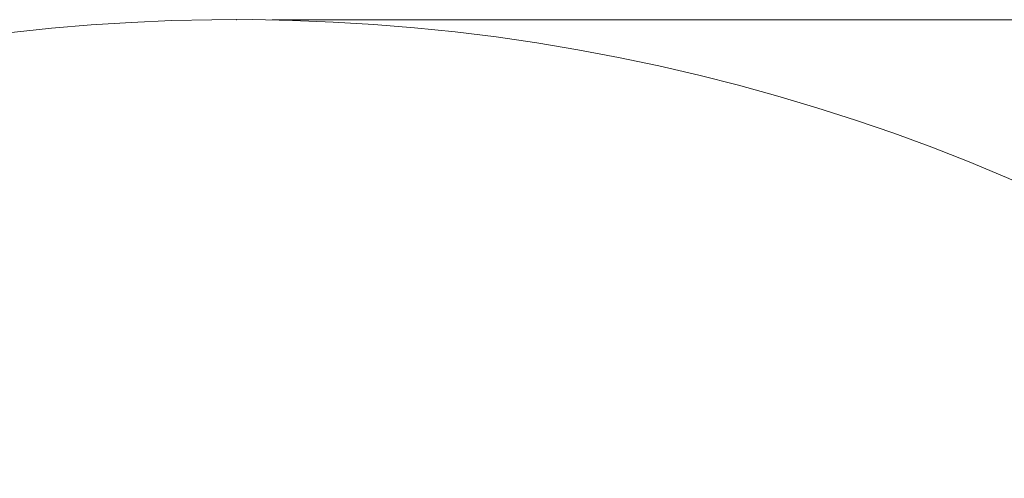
# Model space of a CAD drawing. Header units: millimetres. Extents: x 0 to 14900, y 0 to 10500.
# Tile 26 of 59: x 3455 to 4832, y 7424 to 8065. Entities that reach past the tile are written whole.
import ezdxf

# ---------------------------------------------------------------- set-up
doc = ezdxf.new("R2010")
doc.units = ezdxf.units.MM
doc.header["$LTSCALE"] = 25
doc.header["$PDSIZE"] = -1
doc.styles.add('SLDTEXTSTYLE0', font='TXT', dxfattribs={"width": 0.605})
doc.dimstyles.new('SLDDIMSTYLE0', dxfattribs={"dimtxt": 87.5, "dimasz": 87.5, "dimexe": 0, "dimexo": 0.0625, "dimgap": 21.875, "dimtad": 1, "dimdec": 0, "dimrnd": 1e-09, "dimzin": 12, "dimdsep": 46, "dimtxsty": 'SLDTEXTSTYLE0', "dimsah": 1, "dimcen": 0.09, "dimadec": 0, "dimazin": 3, "dimtfac": 1, "dimtofl": 0, "dimtmove": 0, "dimatfit": 3, "dimfxl": 1, "dimfrac": 2, "dimtolj": 1, "dimtzin": 12, "dimarcsym": 0})

# ---------------------------------------------------------------- blocks, each defined once
blk = doc.blocks.new('_D_5')
at = {"color": 7, "linetype": 'Continuous', "lineweight": 0}
for p, q in [((3808, 8065.3), (7067, 8065.3)), ((7029.5, 8065.3), (7029.5, 4545.2)), ((3838.9, 4545.2), (7067, 4545.2))]:
    blk.add_line(p, q, dxfattribs=at)
at = {"color": 7, "linetype": 'Continuous', "lineweight": 18}
for points in [[(7029.5, 8065.3), (7017, 7977.8), (7042, 7977.8)], [(7029.5, 4545.2), (7042, 4632.7), (7017, 4632.7)]]:
    blk.add_solid(points, dxfattribs=at)
at = {"color": 7, "linetype": 'Continuous', "lineweight": 18, "insert": (6916.7, 6171.6), "char_height": 87.5, "attachment_point": 1, "rotation": 90, "style": 'SLDTEXTSTYLE0'}
blk.add_mtext('3520', dxfattribs=at)

msp = doc.modelspace()

# ---------------------------------------------------------------- linework, layer by layer
at = {"color": 7, "linetype": 'Continuous', "lineweight": 18}
msp.add_arc((3757.9923585, 5325.2433282), 2740.01, 5.0785834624, 154.8428782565, dxfattribs=at)
at = {"color": 7, "linetype": 'Continuous', "lineweight": 0}
msp.add_point((3757.9923585, 8065.2533282), dxfattribs=at)

# ---------------------------------------------------------------- dimensions: what is measured, and where the dimension line sits
at = {"color": 7, "linetype": 'Continuous', "lineweight": 18}
dim = msp.add_linear_dim(base=(7029.4841952, 4545.2433282), p1=(3757.9923585, 8065.2533282), p2=(3788.8925321, 4545.2433282), angle=90, dimstyle='SLDDIMSTYLE0', dxfattribs=at)
dim.commit()
dim.dimension.update_dxf_attribs({"geometry": '_D_5', "text_midpoint": (7029.4841952, 6305.2483282), "dimtype": 160})

doc.saveas('drawing.dxf')
